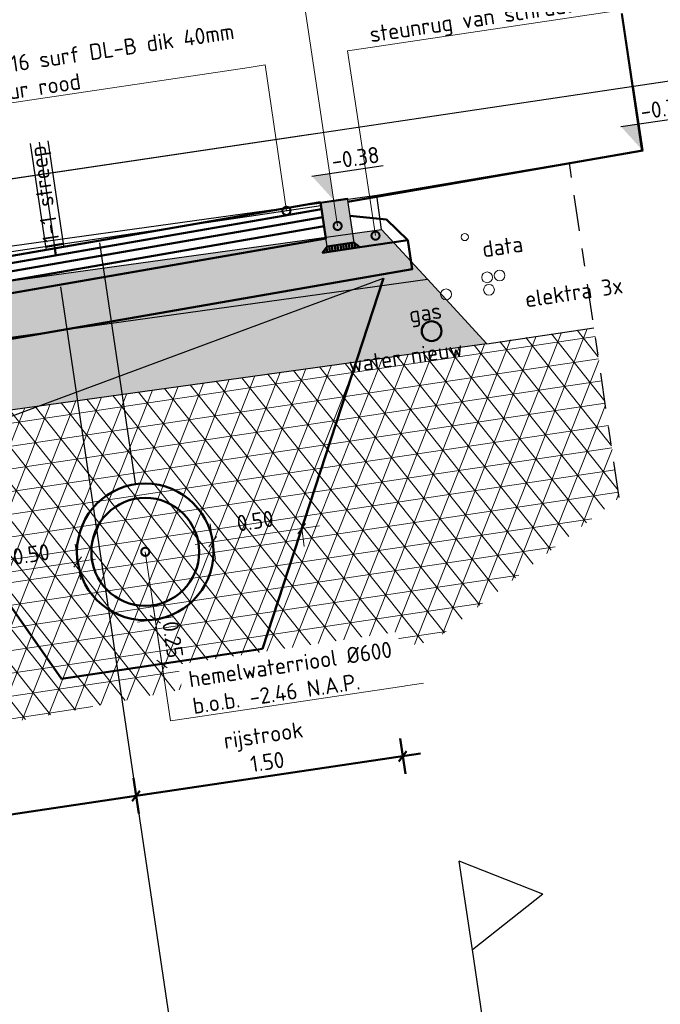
# Model space of a CAD drawing. Header units: metres. Extents: x 133846 to 269924, y 465764 to 933292.
# Tile 52 of 56: x 133863.15 to 133866.71, y 465884.84 to 465890.31. Entities that reach past the tile are written whole.
import ezdxf
from ezdxf import colors
from ezdxf.entities.mleader import LeaderData, LeaderLine
from ezdxf.lldxf.tags import DXFTag
from ezdxf.math import Vec2, Vec3

# ---------------------------------------------------------------- set-up
doc = ezdxf.new("R2010")
doc.units = ezdxf.units.M
for name, pattern in [('AL-NAP_LIJN', [15.25, 12, -1.5, 0.25, -1.5]), ('RI-HWA', [7.4, 5, -2.4]), ('XX-AFBREEK', [7, 4, -1, 1, -1])]:
    doc.linetypes.add(name, pattern=pattern)
for name, color, linetype, lineweight, true_color in [('B-OI-KL-DATA-G', 3, 'KL-DATA-N', 18, 0x00ff00), ('B-OI-KL-ET_MS-G', 1, 'KL-MS-N', 18, 0xff0000), ('B-OI-KL-GAS_LD-G', 40, 'KL-GAS-LD-N', 18, 0xffbf00), ('B-WE-OG-TERREIN_ERF-SD', 150, 'Continuous', 25, 0x007fff), ('N-WE-KL-WATER-GD', 5, 'KL-WATER-N', 50, 0x0000ff), ('N-WE-RI-HWA-GD', 150, 'RI-HWA', 50, 0x007fff)]:
    doc.layers.add(name, color=color, linetype=linetype, lineweight=lineweight, true_color=true_color)
for name, color, linetype, lineweight in [('B-WE-IE-TERREINAFSCHEIDING_NATUURLIJK_HAAG-GD', 60, 'IE-TERREINAFSCHEIDING-NATUURLIJK-HAAG', 25), ('B-WE-KL-T18', 10, 'Continuous', 18), ('B-WE-MO-BODEM-AD-50', 253, 'Continuous', 18), ('B-WE-VH-VERHARDING-GD', 253, 'Continuous', 25), ('B-WE-VH-VERHARDING_FUNDERING-AD-50', 253, 'Continuous', 18), ('N-WE-GR-GROENSTROOK-GD', 90, 'Continuous', 50), ('N-WE-GW-AFBREEKLIJN-GD', 7, 'XX-AFBREEK', 25), ('N-WE-GW-SLEUF-GD', 90, 'Continuous', 50), ('N-WE-KL-ET_LS_OV_LICHTMAST-S', 190, 'Continuous', 25), ('N-WE-RI-T18', 10, 'Continuous', 18), ('N-WE-VH-KANTOPSLUITING_OPSLUITBAND-SD', 150, 'Continuous', 25), ('N-WE-VH-M', 7, 'Continuous', 18), ('N-WE-VH-VERHARDING-GD', 7, 'Continuous', 50), ('N-WE-VH-VERHARDING-T18', 10, 'Continuous', 18), ('X-XX-AL-NAP-GD', 7, 'AL-NAP_LIJN', 25), ('X-XX-AL-PEILMAAT-SD', 7, 'Continuous', 25)]:
    doc.layers.add(name, color=color, linetype=linetype, lineweight=lineweight)
doc.layers.add('X-XX-AL-HULPLIJN-GD', color=30, linetype='Continuous', lineweight=25, plot=False)
doc.styles.add('NLCS-ISO', font='NLCS-ISO.ttf')
doc.styles.add('NLCS-ISO-M50-T18', font='NLCS-ISO.ttf', dxfattribs={"height": 0.09})
doc.styles.get("Standard").update_dxf_attribs({"font": 'romand.shx'})
doc.linetypes.add('IE-TERREINAFSCHEIDING-NATUURLIJK-HAAG', pattern='A,7,-1.5,[67,NLCS.SHX,S=0.75,R=45,X=0,Y=0],-1.5', length=10)
tags = doc.linetypes.add('KL-DATA-N', pattern='A,4,-1,[101,NLCS.SHX,S=0.5,R=0,X=0,Y=0],-1,4,-1,["D",Standard,S=1,R=0,X=-0.25,Y=-0.5],-1.5', length=12.5).pattern_tags.tags
tags[18] = DXFTag(74, 10)
tags = doc.linetypes.add('KL-GAS-LD-N', pattern='A,4,-1,[69,NLCS.SHX,S=0.5,R=0,X=0,Y=0],-1,4,-1,["L",Standard,S=1,R=0,X=0.25,Y=-0.5],-2', length=13).pattern_tags.tags
tags[18] = DXFTag(74, 10)
tags = doc.linetypes.add('KL-MS-N', pattern='A,4,-1,[103,NLCS.SHX,S=0.75,R=0,X=0,Y=0],-1,4,-1,["M",Standard,S=1,R=0,X=0,Y=-0.5],-2', length=13).pattern_tags.tags
tags[18] = DXFTag(74, 10)
doc.linetypes.add('KL-WATER-N', pattern='A,7,-0.5,[168,NLCS.SHX,S=0.75,R=0,X=0.75,Y=0],-2', length=9.5)
doc.dimstyles.new('NLCS-M50-T18-SCHRAP_L2_H2', dxfattribs={"dimscale": 0.05, "dimtxt": 2.5, "dimasz": 1.008, "dimexe": 2, "dimexo": 2, "dimgap": 0.7, "dimtad": 1, "dimzin": 0, "dimdsep": 46, "dimtxsty": 'NLCS-ISO-M50-T18', "dimblk": 'OBLIQUE', "dimcen": 0, "dimdle": 2, "dimclrd": 256, "dimclre": 256, "dimclrt": 10, "dimazin": 0, "dimtfac": 1, "dimtdec": 3, "dimtofl": 0, "dimtmove": 0, "dimatfit": 3, "dimldrblk": 'OBLIQUE', "dimfxl": 2, "dimfxlon": 1, "dimtfillclr": 256, "dimtolj": 1, "dimtzin": 0, "dimlwd": -1, "dimlwe": -1, "dimarcsym": 0})

# ---------------------------------------------------------------- blocks, each defined once
blk = doc.blocks.new('*U149')
blk.add_hatch(color=8).paths.add_polyline_path([(-0.15, -0.25), (0, -0.25), (0, 0), (-0.15, 0)])
at = {"layer": 'N-WE-VH-VERHARDING-GD', "linetype": 'Continuous'}
h = blk.add_hatch(dxfattribs=at)
h.set_pattern_fill('ANSI31', color=256, scale=0.005, angle=45, style=0)
h.set_pattern_definition([(90, (89116.596445, 436374.820416), (-0.015875, 3e-18), [])])
h.paths.add_polyline_path([(-0.15, -0.25), (0, -0.25), (0.03, -0.28), (-0.18, -0.28)])
at = {"flags": 128}
blk.add_lwpolyline([(-0.15, -0.25), (0, -0.25), (0, 0), (-0.15, 0)], close=True, dxfattribs=at)
at = {"layer": 'N-WE-VH-VERHARDING-GD', "linetype": 'Continuous'}
for p, q in [((-0.35, -0.15), (-0.15, -0.1)), ((-0.45, -0.28), (-0.35, -0.15)), ((-0.18, -0.28), (-0.45, -0.28))]:
    blk.add_line(p, q, dxfattribs=at)
at = {"layer": 'N-WE-VH-VERHARDING-GD', "linetype": 'Continuous', "flags": 128}
blk.add_lwpolyline([(-0.15, -0.25), (0, -0.25), (0.03, -0.28), (-0.18, -0.28)], close=True, dxfattribs=at)
blk = doc.blocks.new('_Oblique')
at = {"color": 0, "linetype": 'ByBlock', "lineweight": -2}
blk.add_line((-0.5, -0.5), (0.5, 0.5), dxfattribs=at)
blk = doc.blocks.new('*D334')
at = {"layer": 'Defpoints', "color": 0, "transparency": 16777216}
for p in [(-1.65, -0.0165), (-4.15, -0.0775), (-4.15, -3.0948)]:
    blk.add_point(p, dxfattribs=at)
at = {"layer": 'N-WE-VH-VERHARDING-GD', "transparency": 16777216}
for p, q in [((-4.15, -2.9948), (-4.15, -3.1948)), ((-1.65, -2.9948), (-1.65, -3.1948)), ((-1.55, -3.0948), (-4.25, -3.0948))]:
    blk.add_line(p, q, dxfattribs=at)
at = {"layer": 'N-WE-VH-VERHARDING-GD', "transparency": 16777216, "xscale": 0.0504, "yscale": 0.0504, "zscale": 0.0504, "rotation": 180}
blk.add_blockref('_Oblique', (-4.15, -3.0948), dxfattribs=at)
at = {"layer": 'N-WE-VH-VERHARDING-GD', "transparency": 16777216, "xscale": 0.0504, "yscale": 0.0504, "zscale": 0.0504}
blk.add_blockref('_Oblique', (-1.65, -3.0948), dxfattribs=at)
at = {"layer": 'N-WE-VH-VERHARDING-GD', "color": 10, "transparency": 16777216, "insert": (-2.9, -2.9398), "char_height": 0.09, "attachment_point": 5, "style": 'NLCS-ISO-M50-T18', "bg_fill": 3, "box_fill_scale": 1.1, "bg_fill_color": 256, "bg_fill_true_color": 13158600, "bg_fill_transparency": 0}
blk.add_mtext('\\A1;rijbaan\\P2.50', dxfattribs=at)
blk = doc.blocks.new('*D336')
at = {"layer": 'Defpoints', "color": 0, "transparency": 16777216}
for p in [(-1.65, -0.0165), (-0.15, 0), (-1.65, -3.0948)]:
    blk.add_point(p, dxfattribs=at)
at = {"layer": 'N-WE-VH-VERHARDING-GD', "transparency": 16777216}
for p, q in [((-1.65, -2.9948), (-1.65, -3.1948)), ((-0.15, -2.9948), (-0.15, -3.1948)), ((-0.05, -3.0948), (-1.75, -3.0948))]:
    blk.add_line(p, q, dxfattribs=at)
at = {"layer": 'N-WE-VH-VERHARDING-GD', "transparency": 16777216, "xscale": 0.0504, "yscale": 0.0504, "zscale": 0.0504, "rotation": 180}
blk.add_blockref('_Oblique', (-1.65, -3.0948), dxfattribs=at)
at = {"layer": 'N-WE-VH-VERHARDING-GD', "transparency": 16777216, "xscale": 0.0504, "yscale": 0.0504, "zscale": 0.0504}
blk.add_blockref('_Oblique', (-0.15, -3.0948), dxfattribs=at)
at = {"layer": 'N-WE-VH-VERHARDING-GD', "color": 10, "transparency": 16777216, "insert": (-0.9, -2.9398), "char_height": 0.09, "attachment_point": 5, "style": 'NLCS-ISO-M50-T18', "bg_fill": 3, "box_fill_scale": 1.1, "bg_fill_color": 256, "bg_fill_true_color": 13158600, "bg_fill_transparency": 0}
blk.add_mtext('\\A1;rijstrook\\P1.50', dxfattribs=at)
blk = doc.blocks.new('_DotSmall')
at = {"color": 0, "linetype": 'ByBlock', "const_width": 0.5}
blk.add_lwpolyline([(-0.0625, 0, 1), (0.0625, 0, 1)], format="xyb", close=True, dxfattribs=at)
blk = doc.blocks.new('*D210')
at = {"layer": 'Defpoints', "color": 0, "transparency": 16777216}
for p in [(133863.4717, 465887.2969), (133862.9772, 465887.2234), (133863.5643, 465886.6738)]:
    blk.add_point(p, dxfattribs=at)
at = {"layer": 'N-WE-VH-M', "transparency": 16777216}
for p, q in [((133863.4864, 465887.198), (133863.457, 465887.3958)), ((133862.8782, 465887.2087), (133863.5706, 465887.3116)), ((133862.9772, 465887.2234), (133862.9625, 465887.3224))]:
    blk.add_line(p, q, dxfattribs=at)
at = {"layer": 'N-WE-VH-M', "transparency": 16777216, "xscale": 0.0504, "yscale": 0.0504, "zscale": 0.0504}
for p, rotation in [((133863.4717, 465887.2969), 8.452767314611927), ((133862.9772, 465887.2234), 188.4527673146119)]:
    blk.add_blockref('_Oblique', p, dxfattribs=dict(at, rotation=rotation))
at = {"layer": 'N-WE-VH-M', "color": 10, "transparency": 16777216, "insert": (133863.2127, 465887.3393), "char_height": 0.09, "attachment_point": 5, "rotation": 8.4528, "style": 'NLCS-ISO-M50-T18'}
blk.add_mtext('\\A1;0.50', dxfattribs=at)
blk = doc.blocks.new('*D211')
at = {"layer": 'Defpoints', "color": 0, "transparency": 16777216}
for p in [(133864.718, 465887.4821), (133864.718, 465887.4821), (133864.3161, 465886.7855)]:
    blk.add_point(p, dxfattribs=at)
at = {"layer": 'N-WE-VH-M', "transparency": 16777216}
for p, q in [((133864.1246, 465887.394), (133864.817, 465887.4968)), ((133864.2382, 465887.3097), (133864.2088, 465887.5076)), ((133864.718, 465887.4821), (133864.7327, 465887.3832))]:
    blk.add_line(p, q, dxfattribs=at)
at = {"layer": 'N-WE-VH-M', "transparency": 16777216, "xscale": 0.0504, "yscale": 0.0504, "zscale": 0.0504}
for p, rotation in [((133864.718, 465887.4821), 8.452767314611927), ((133864.2235, 465887.4087), 188.4527673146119)]:
    blk.add_blockref('_Oblique', p, dxfattribs=dict(at, rotation=rotation))
at = {"layer": 'N-WE-VH-M', "color": 10, "transparency": 16777216, "insert": (133864.459, 465887.5245), "char_height": 0.09, "attachment_point": 5, "rotation": 8.4528, "style": 'NLCS-ISO-M50-T18'}
blk.add_mtext('\\A1;0.50', dxfattribs=at)
blk = doc.blocks.new('*D212')
at = {"layer": 'Defpoints', "color": 0, "transparency": 16777216}
for p in [(133863.2207, 465886.8755), (133864.4991, 465886.8127), (133863.9402, 465886.7296)]:
    blk.add_point(p, dxfattribs=at)
at = {"layer": 'N-WE-VH-M', "transparency": 16777216}
for p, q in [((133863.8888, 465887.0758), (133863.9549, 465886.6307)), ((133863.8045, 465886.9622), (133864.0024, 465886.9916)), ((133864.0391, 465886.7443), (133863.8413, 465886.7149))]:
    blk.add_line(p, q, dxfattribs=at)
at = {"layer": 'N-WE-VH-M', "transparency": 16777216, "xscale": 0.0504, "yscale": 0.0504, "zscale": 0.0504}
for p, rotation in [((133863.9035, 465886.9769), 98.45276731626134), ((133863.9402, 465886.7296), 278.4527673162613)]:
    blk.add_blockref('_Oblique', p, dxfattribs=dict(at, rotation=rotation))
at = {"layer": 'N-WE-VH-M', "color": 10, "transparency": 16777216, "insert": (133864.001, 465886.865), "char_height": 0.09, "attachment_point": 5, "rotation": 278.4528, "style": 'NLCS-ISO-M50-T18'}
blk.add_mtext('\\A1;0.25', dxfattribs=at)
blk = doc.blocks.new('SAL-PEILMAAT_INFRACAD_H01-SOD')
blk.add_line((-2, 3), (6, 3))
blk.add_solid([(-2, 3), (0, 3), (0, 0)])
at = {"style": 'NLCS-ISO'}
blk.add_attdef('...', (0.4, 3.4), '', height=1.8, dxfattribs=at)
blk = doc.blocks.new('SOG-ERFGRENS_RECHTS-D')
for p, q in [((0.433, 3.25), (0, 3.5)), ((0, 3), (0, 3.5)), ((0.433, 3.25), (0, 3)), ((0, 0), (0, 3))]:
    blk.add_line(p, q)
blk = doc.blocks.new('dwarsprofiel Muyeveld 50km')
at = {"layer": 'N-WE-VH-VERHARDING-GD'}
for points in [[(-0.15, 0.02), (-5.65, -0.114)], [(-1.6, 0.0009), (-1.7, -0.0009)], [(-0.15, -0.1851), (-0.15, 0.02)], [(-0.15, -0.02), (-5.65, -0.154)], [(-1.65, -0.0566), (-1.65, -0.0165)], [(-0.15, -0.065), (-5.65, -0.199)], [(-0.15, -0.115), (-5.65, -0.249)], [(-0.15, -0.1851), (-5.65, -0.3191)], [(0.3, -0.26), (0.3, -0.4242), (-6.4, -0.5874), (-6.4, -0.394)]]:
    blk.add_lwpolyline(points, dxfattribs=at)
at = {"layer": 'X-XX-AL-HULPLIJN-GD'}
for points in [[(-1.7, 0.5798), (-1.7, -0.01)], [(-1.65, 0.5798), (-1.65, -0.01)], [(-1.6, 0.5798), (-1.6, -0.01)], [(-0.15, 0.4), (-7.3161, 0.4)], [(-0.15, 0), (-7.3161, 0)], [(-1.4, -0.0236), (-1.4, -1.3736)], [(-1.65, -0.2334), (-1.65, -4.6212)]]:
    blk.add_lwpolyline(points, dxfattribs=at)
at = {"layer": 'N-WE-VH-KANTOPSLUITING_OPSLUITBAND-SD', "xscale": -1}
blk.add_blockref('*U149', (-0.15, 0.02), dxfattribs=at)
at = {"layer": 'N-WE-VH-VERHARDING-GD'}
dim = blk.add_linear_dim(base=(-4.15, -3.0948), p1=(-1.65, -0.0165), p2=(-4.15, -0.0775), angle=180, text='rijbaan\\P<>', dimstyle='NLCS-M50-T18-SCHRAP_L2_H2', override={"dimtfill": 1}, dxfattribs=at)
dim.commit()
dim.dimension.update_dxf_attribs({"geometry": '*D334', "text_midpoint": (-2.9, -2.9398)})
dim = blk.add_linear_dim(base=(-1.65, -3.0948), p1=(-0.15, 0), p2=(-1.65, -0.0165), angle=180, text='rijstrook\\P<>', dimstyle='NLCS-M50-T18-SCHRAP_L2_H2', override={"dimtfill": 1}, dxfattribs=at)
dim.commit()
dim.dimension.update_dxf_attribs({"geometry": '*D336', "text_midpoint": (-0.9, -2.9398)})
at = {"layer": 'N-WE-VH-VERHARDING-T18', "insert": (-1.65, 0.29), "char_height": 0.09, "attachment_point": 5, "rotation": 90, "style": 'NLCS-ISO-M50-T18'}
blk.add_mtext_dynamic_manual_height_columns('1-1 streep', width=2.613125, gutter_width=0.45, heights=[0], dxfattribs=at)
at = {"layer": 'N-WE-VH-VERHARDING-T18'}
ml = blk.add_multileader_mtext('Standard', dxfattribs=at)
ml.set_content('opsluitband 150x250\\Pstelpecie dik 50mm', color=256, style='NLCS-ISO-M50-T18')
ml.set_leader_properties(color=256, linetype='ByLayer', lineweight=-1)
ml.set_arrow_properties(name='DOTSMALL')
ml.build(insert=Vec2(0, 0))
ml.multileader.update_dxf_attribs({"text_left_attachment_type": 5, "text_right_attachment_type": 5, "dogleg_length": 0.09, "arrow_head_size": 0.09})
ctx = ml.context
ctx.base_point, ctx.char_height, ctx.arrow_head_size, ctx.landing_gap_size, ctx.plane_origin = Vec3(0.0132, 1.0798), 0.09, 0.09, 0.045, Vec3(-2.074, -0.0998)
ctx.left_attachment, ctx.right_attachment = 5, 5
notes = []
notes.append((ctx, [(0, (1, 1, 0), (-0.0768, 1.0798), (1, 0), 0.09, [(0, [(-0.075, -0.125)], 0, [])])]))
ctx.mtext.insert, ctx.mtext.flow_direction = Vec3(0.0582, 1.3468), 5
ctx.mtext.has_bg_fill, ctx.mtext.bg_color, ctx.mtext.bg_scale_factor, ctx.mtext.bg_transparency, ctx.mtext.use_window_bg_color = 1, -1027028792, 1.5, 0, 1
ml = blk.add_multileader_mtext('Standard', dxfattribs=at)
ml.set_content('AC 16 surf DL-B dik 40mm\\Pkleur rood', color=256, style='NLCS-ISO-M50-T18')
ml.set_leader_properties(color=256, linetype='ByLayer', lineweight=-1)
ml.set_arrow_properties(name='DOTSMALL')
ml.build(insert=Vec2(0, 0))
ml.multileader.update_dxf_attribs({"text_left_attachment_type": 5, "text_right_attachment_type": 5, "dogleg_length": 0.09, "arrow_head_size": 0.09})
ctx = ml.context
ctx.base_point, ctx.char_height, ctx.arrow_head_size, ctx.landing_gap_size, ctx.plane_origin = Vec3(-1.9804, 0.8198), 0.09, 0.09, 0.045, Vec3(-0.2447, -0.3073)
ctx.left_attachment, ctx.right_attachment = 5, 5
notes.append((ctx, [(0, (1, 1, 0), (-0.3424, 0.8198), (-1, 0), 0.09, [(0, [(-0.3443, 0)], 0, [])])]))
ctx.mtext.insert, ctx.mtext.flow_direction = Vec3(-1.9354, 1.0778), 5
for ctx, leaders in notes:
    for number, flags, end, landing, length, lines in leaders:
        leader = LeaderData()
        leader.index, (leader.has_last_leader_line, leader.has_dogleg_vector, leader.attachment_direction) = number, flags
        leader.last_leader_point, leader.dogleg_vector, leader.dogleg_length = Vec3(end), Vec3(landing), length
        for number, points, colour, breaks in lines:
            line = LeaderLine()
            line.index, line.vertices, line.color, line.breaks = number, Vec3.list(points), colors.encode_raw_color(colour), breaks
            leader.lines.append(line)
        ctx.leaders.append(leader)
ml = blk.add_multileader_mtext('Standard', dxfattribs=at)
ml.set_content('steunrug van schraalbeton', color=256, style='NLCS-ISO-M50-T18')
ml.set_leader_properties(color=256, linetype='ByLayer', lineweight=-1)
ml.set_arrow_properties(name='DOTSMALL')
ml.build(insert=Vec2(0, 0))
ml.multileader.update_dxf_attribs({"text_left_attachment_type": 5, "text_right_attachment_type": 5, "dogleg_length": 0.09, "arrow_head_size": 0.09})
ctx = ml.context
ctx.base_point, ctx.char_height, ctx.arrow_head_size, ctx.landing_gap_size, ctx.plane_origin = Vec3(0.2134, 0.8298), 0.09, 0.09, 0.045, Vec3(-1.369, -0.2625)
ctx.left_attachment, ctx.right_attachment = 5, 5
notes = []
notes.append((ctx, [(0, (1, 1, 0), (0.1234, 0.8298), (1, 0), 0.09, [(0, [(0.1257, -0.2093)], 0, [])])]))
ctx.mtext.insert, ctx.mtext.flow_direction = Vec3(0.2584, 0.9468), 5
ctx.mtext.has_bg_fill, ctx.mtext.bg_color, ctx.mtext.bg_scale_factor, ctx.mtext.bg_transparency, ctx.mtext.use_window_bg_color = 1, -1027028792, 1.5, 0, 1
for ctx, leaders in notes:
    for number, flags, end, landing, length, lines in leaders:
        leader = LeaderData()
        leader.index, (leader.has_last_leader_line, leader.has_dogleg_vector, leader.attachment_direction) = number, flags
        leader.last_leader_point, leader.dogleg_vector, leader.dogleg_length = Vec3(end), Vec3(landing), length
        for number, points, colour, breaks in lines:
            line = LeaderLine()
            line.index, line.vertices, line.color, line.breaks = number, Vec3.list(points), colors.encode_raw_color(colour), breaks
            leader.lines.append(line)
        ctx.leaders.append(leader)

msp = doc.modelspace()

# ---------------------------------------------------------------- hatches: boundary and pattern name
at = {"layer": 'B-WE-MO-BODEM-AD-50'}
h = msp.add_hatch(dxfattribs=at)
h.set_pattern_fill('AMO-BODEM_ZAND-SO', color=256, scale=0.05, angle=8.4528, pattern_type=2)
h.set_pattern_definition([(54.405535, (134750.01943, 465501.489536), (-0.0310290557, 0.0912619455), [0, -0.076, 0, -0.085, 0, -0.08125]), (24.405535, (134750.01943, 465501.48954), (0.04363159, 0.160741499), [0, -0.041, 0, -0.0685, 0, -0.02625]), (344.405535, (134749.960585, 465501.47165), (0.1488960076, 0.04554951), [0, -0.025, 0, -0.09, 0, -0.1175]), (334.405535, (134749.96059, 465501.47165), (0.13104975, 0.085695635), [0, -0.0125, 0, -0.059, 0, -0.0675])])
h.paths.add_polyline_path([(133858.8692, 465887.8502), (133858.583, 465887.3951), (133859.2113, 465887.5032), (133862.2284, 465888.0219), (133865.26, 465888.4423), (133865.7487, 465888.51), (133865.4184, 465888.8681), (133862.167, 465888.4173)])
h = msp.add_hatch(dxfattribs=at)
h.set_pattern_fill('AVH-FUNDERING_EPS-SO', color=256, scale=0.025, pattern_type=2)
h.set_pattern_definition([(8.452767, (134750.01943, 465501.48954), (-0.018374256, 0.123642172), []), (68.452767, (134750.01943, 465501.48954), (-0.11626439, 0.045908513), []), (128.452767, (134750.01943, 465501.48954), (-0.097890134, -0.077733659), [])])
h.paths.add_polyline_path([(133862.2284, 465888.0219), (133859.2113, 465887.5032), (133858.583, 465887.3951), (133857.7421, 465887.2701), (133857.8444, 465886.5814), (133861.424, 465886.3202), (133863.1576, 465886.415), (133865.4551, 465886.8585), (133866.4847, 465887.6545), (133866.3444, 465888.5986), (133865.26, 465888.4423)])
at = {"layer": 'B-WE-VH-VERHARDING_FUNDERING-AD-50'}
h = msp.add_hatch(dxfattribs=at)
h.set_pattern_fill('AVH-FUNDERING_02-SO', color=256, scale=0.25, angle=8.4528, pattern_type=2)
h.set_pattern_definition([(8.453, (133862.11941, 465888.72363), (0.210536, 0.284033), [0.03125, -0.21875]), (98.453, (133862.11941, 465888.72363), (-0.284033, 0.210536), [0.03125, -0.21875]), (143.453, (133862.15032, 465888.72822), (-0.247284, -0.0367485), [0.044194, -0.30936]), (8.453, (133862.12965, 465888.86732), (0.210536, 0.284033), [0.03125, -0.21875]), (53.453, (133862.1474, 465888.85416), (-0.0367485, 0.247284), [0.022097, -0.331456]), (143.453, (133862.1474, 465888.85416), (-0.247284, -0.0367485), [0.022097, -0.331456]), (8.453, (133862.2132, 465888.94292), (0.210536, 0.284033), [0.044194, -0.205806]), (53.453, (133862.2132, 465888.94292), (-0.0367485, 0.247284), [0.03125, -0.322303]), (143.453, (133862.25691, 465888.94942), (-0.247284, -0.0367485), [0.03125, -0.322303]), (98.453, (133862.28024, 465888.81072), (-0.284033, 0.210536), [0.03125, -0.21875]), (53.453, (133862.28024, 465888.81072), (-0.0367485, 0.247284), [0.022097, -0.331456]), (143.453, (133862.2934, 465888.82847), (-0.247284, -0.0367485), [0.022097, -0.331456]), (8.453, (133862.14114, 465888.79004), (0.210536, 0.284033), [0.015625, -0.209375]), (8.453, (133862.31741, 465888.87943), (0.210536, 0.284033), [0.015625, -0.209375]), (98.453, (133862.23554, 465888.89885), (-0.284033, 0.210536), [0.015625, -0.209375]), (143.453, (133862.28713, 465888.76435), (-0.247284, -0.0367485), [0.022097, -0.331456]), (143.453, (133862.15367, 465888.91828), (-0.247284, -0.0367485), [0.022097, -0.331456]), (53.453, (133862.22327, 465888.822), (-0.0367485, 0.247284), [0.022097, -0.331456]), (98.453, (133862.19982, 465888.76717), (-0.284033, 0.210536), [0.003906, -0.246094]), (98.453, (133862.19591, 465888.87322), (-0.284033, 0.210536), [0.003906, -0.246094]), (98.453, (133862.3055, 465888.93295), (-0.284033, 0.210536), [0.003906, -0.246094]), (98.453, (133862.3289, 465888.80215), (-0.284033, 0.210536), [0.003906, -0.246094])])
h.paths.add_polyline_path([(133859.091, 465888.2029), (133858.8692, 465887.8502), (133862.167, 465888.4173), (133865.4184, 465888.8681), (133865.1625, 465889.1456), (133862.1194, 465888.7236)])

# ---------------------------------------------------------------- linework, layer by layer
at = {"layer": 'B-OI-KL-DATA-G'}
msp.add_circle((133865.6256, 465889.1032), 0.02, dxfattribs=at)
at = {"layer": 'B-OI-KL-ET_MS-G'}
for centre in [(133865.7499, 465888.879), (133865.8192, 465888.8893), (133865.7602, 465888.8098)]:
    msp.add_circle(centre, 0.03, dxfattribs=at)
at = {"layer": 'B-OI-KL-GAS_LD-G'}
msp.add_circle((133865.5213, 465888.7844), 0.03, dxfattribs=at)
at = {"layer": 'B-WE-IE-TERREINAFSCHEIDING_NATUURLIJK_HAAG-GD'}
msp.add_lwpolyline([(133866.6157, 465889.5839), (133866.3217, 465891.5622)], dxfattribs=at)
at = {"layer": 'B-WE-VH-VERHARDING-GD'}
for points in [[(133866.6157, 465889.5839), (133865.1364, 465889.3338)], [(133858.8692, 465887.8502), (133862.167, 465888.4173), (133865.4184, 465888.8681), (133865.1642, 465889.1437)], [(133865.4184, 465888.8681), (133865.7487, 465888.51)], [(133865.7487, 465888.51), (133866.3444, 465888.5986)], [(133865.7487, 465888.51), (133865.26, 465888.4423)], [(133859.2113, 465887.5032), (133862.2284, 465888.0219), (133865.26, 465888.4423)]]:
    msp.add_lwpolyline(points, dxfattribs=at)
msp.add_lwpolyline([(133865.1625, 465889.1456), (133865.1364, 465889.3338), (133862.0903, 465888.9114), (133859.0605, 465888.3803), (133859.091, 465888.2029), (133862.1194, 465888.7236)], close=True, dxfattribs=at)
at = {"layer": 'N-WE-GW-AFBREEKLIJN-GD', "ltscale": 0.05, "flags": 128}
msp.add_lwpolyline([(133866.4847, 465887.6545), (133866.2082, 465889.515)], dxfattribs=at)
at = {"layer": 'N-WE-GW-SLEUF-GD'}
for p, q in [((133864.4991, 465886.8127), (133865.1735, 465888.8745)), ((133862.5113, 465887.888), (133863.3811, 465886.6466)), ((133863.3811, 465886.6466), (133864.4991, 465886.8127))]:
    msp.add_line(p, q, dxfattribs=at)
at = {"layer": 'N-WE-KL-WATER-GD'}
msp.add_circle((133865.4412, 465888.5799), 0.055, dxfattribs=at)
at = {"layer": 'N-WE-RI-HWA-GD', "linetype": 'Continuous'}
for radius in [0.38, 0.3]:
    msp.add_circle((133863.8476, 465887.3528), radius, dxfattribs=at)
at = {"layer": 'X-XX-AL-HULPLIJN-GD'}
msp.add_lwpolyline([(133866.5628, 465889.94), (133866.6157, 465889.5839)], dxfattribs=at)
at = {"layer": 'X-XX-AL-HULPLIJN-GD', "flags": 128}
msp.add_lwpolyline([(133862.5113, 465887.888), (133865.1735, 465888.8745)], dxfattribs=at)
at = {"layer": 'X-XX-AL-NAP-GD'}
msp.add_lwpolyline([(133871.5038, 465890.6743), (133851.4896, 465887.7)], dxfattribs=at)

# ---------------------------------------------------------------- block references
at = {"layer": 'B-WE-OG-TERREIN_ERF-SD', "rotation": 8.452767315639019}
for p in [(133866.611, 465889.5834), (133866.1093, 465882.1714)]:
    msp.add_blockref('SOG-ERFGRENS_RECHTS-D', p, dxfattribs=at)

# ---------------------------------------------------------------- texts
at = {"layer": 'B-WE-KL-T18', "char_height": 0.09, "attachment_point": 3, "rotation": 8.4528, "style": 'NLCS-ISO-M50-T18'}
for s, insert in [('data', (133865.9415, 465889.1117)), ('elektra 3x', (133866.4968, 465888.8808)), ('gas', (133865.4891, 465888.7411)), ('water nieuw', (133865.6062, 465888.5291))]:
    msp.add_mtext_dynamic_manual_height_columns(s, width=1.034148, gutter_width=12.5, heights=[0], dxfattribs=dict(at, insert=insert))

# ---------------------------------------------------------------- dimensions: what is measured, and where the dimension line sits
at = {"layer": 'N-WE-VH-M'}
for base, p1, p2, picture, middle in [((133864.718, 465887.4821), (133864.3161, 465886.7855), (133864.718, 465887.4821), '*D211', (133864.4708, 465887.4454)), ((133863.4717, 465887.2969), (133862.9772, 465887.2234), (133863.5643, 465886.6738), '*D210', (133863.2244, 465887.2602))]:
    dim = msp.add_linear_dim(base=base, p1=p1, p2=p2, angle=8.4528, dimstyle='NLCS-M50-T18-SCHRAP_L2_H2', dxfattribs=at)
    dim.commit()
    dim.dimension.update_dxf_attribs({"geometry": picture, "text_midpoint": middle, "dimtype": 160})

# ---------------------------------------------------------------- next in the draw order: leaders
at = {"layer": 'N-WE-RI-T18'}
ml = msp.add_multileader_mtext('Standard', dxfattribs=at)
ml.set_content('hemelwaterriool %%C600\\Pb.o.b. -2.46 N.A.P.', color=256, style='NLCS-ISO-M50-T18')
ml.set_leader_properties(color=256, linetype='ByLayer', lineweight=-1)
ml.set_arrow_properties(name='DOTSMALL')
ml.build(insert=Vec2(0, 0))
ml.multileader.update_dxf_attribs({"text_left_attachment_type": 5, "text_right_attachment_type": 5, "dogleg_length": 0.09, "arrow_head_size": 0.09})
ctx = ml.context
ctx.base_point, ctx.char_height, ctx.arrow_head_size, ctx.landing_gap_size, ctx.plane_origin, ctx.plane_x_axis, ctx.plane_y_axis = Vec3(133864.0763, 465886.4262), 0.09, 0.09, 0.045, Vec3(133863.8917, 465887.0561), Vec3(0.989137, 0.146994), Vec3(-0.146994, 0.989137)
ctx.left_attachment, ctx.right_attachment = 5, 5
notes = []
notes.append((ctx, [(0, (1, 1, 0), (133863.9873, 465886.413), (0.989137, 0.146994), 0.09, [(0, [(133863.8476, 465887.3528)], 0, [])])]))
ctx.mtext.insert, ctx.mtext.text_direction, ctx.mtext.rotation, ctx.mtext.flow_direction = Vec3(133864.0829, 465886.688), Vec3(0.989137, 0.146994), 0.147529, 5
ctx.mtext.has_bg_fill, ctx.mtext.bg_color, ctx.mtext.bg_scale_factor, ctx.mtext.bg_transparency, ctx.mtext.use_window_bg_color = 1, -1027028792, 1.5, 0, 1
for ctx, leaders in notes:
    for number, flags, end, landing, length, lines in leaders:
        leader = LeaderData()
        leader.index, (leader.has_last_leader_line, leader.has_dogleg_vector, leader.attachment_direction) = number, flags
        leader.last_leader_point, leader.dogleg_vector, leader.dogleg_length = Vec3(end), Vec3(landing), length
        for number, points, colour, breaks in lines:
            line = LeaderLine()
            line.index, line.vertices, line.color, line.breaks = number, Vec3.list(points), colors.encode_raw_color(colour), breaks
            leader.lines.append(line)
        ctx.leaders.append(leader)

# ---------------------------------------------------------------- next in the draw order: dimensions: what is measured, and where the dimension line sits
at = {"layer": 'N-WE-VH-M'}
dim = msp.add_linear_dim(base=(133863.9402, 465886.7296), p1=(133863.2207, 465886.8755), p2=(133864.4991, 465886.8127), angle=98.4528, dimstyle='NLCS-M50-T18-SCHRAP_L2_H2', dxfattribs=at)
dim.commit()
dim.dimension.update_dxf_attribs({"geometry": '*D212', "text_midpoint": (133863.9218, 465886.8533), "dimtype": 160})

# ---------------------------------------------------------------- next in the draw order: block references
at = {"layer": 'N-WE-KL-ET_LS_OV_LICHTMAST-S', "rotation": 8.452767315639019}
msp.add_blockref('dwarsprofiel Muyeveld 50km', (133864.9737, 465889.2995), dxfattribs=at)

# ---------------------------------------------------------------- next in the draw order: linework, layer by layer
at = {"layer": 'N-WE-GR-GROENSTROOK-GD'}
msp.add_lwpolyline([(133864.9737, 465889.2995), (133866.6157, 465889.5839)], dxfattribs=at)

# ---------------------------------------------------------------- next in the draw order: block references
at = {"layer": 'X-XX-AL-PEILMAAT-SD', "xscale": 0.05, "yscale": 0.05, "zscale": 0.05, "rotation": 8.452767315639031}
for p, values in [((133866.6157, 465889.5839), {'...': '-0.36'}), ((133864.8963, 465889.3082), {'...': '-0.38'})]:
    msp.add_blockref('SAL-PEILMAAT_INFRACAD_H01-SOD', p, dxfattribs=at).add_auto_attribs(values)

doc.saveas('drawing.dxf')
